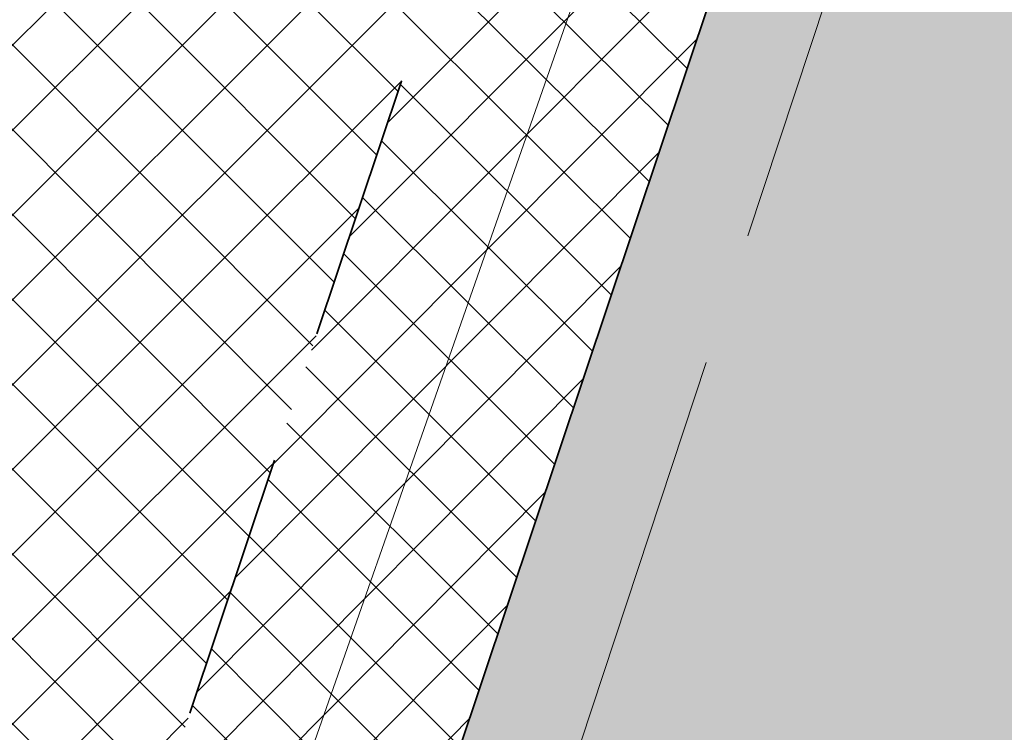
# Model space of a CAD drawing. Header units: metres. Extents: x 6599594 to 6600699, y 5687867 to 5691114.
# Tile 213 of 256: x 6599966.48 to 6599970.18, y 5688919.58 to 5688922.26. Entities that reach past the tile are written whole.
import ezdxf

# ---------------------------------------------------------------- set-up
doc = ezdxf.new("R2010")
doc.units = ezdxf.units.M
doc.header["$MEASUREMENT"] = 0
for name, pattern in [('1', [0]), ('BUG', [1.5, 1, -0.5]), ('L_0_06', [2, 1.5, -0.5])]:
    doc.linetypes.add(name, pattern=pattern)
for name, color, linetype, lineweight in [('_kolor chodnik', 50, '1', 5), ('_kolor jezdnia', 4, '1', 0), ('_kolor pobocze', 211, '1', 5), ('_kolor zjazdy kostka', 7, '1', 5), ('_kolor ścieżka @ 1', 10, '1', 0), ('_kraweznik', 7, 'CONTINUOUS', 35), ('_kraweznik niski', 150, 'CONTINUOUS', 35), ('_obrzeze', 10, 'BUG', 35), ('OT_Komunikacja', 7, 'CONTINUOUS', 0)]:
    doc.layers.add(name, color=color, linetype=linetype, lineweight=lineweight)
pattern_1 = [(45, (0, 0), (-0.1414213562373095, 0.1414213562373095), []), (135, (0, 0), (-0.1414213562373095, -0.1414213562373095), [])]

msp = doc.modelspace()

# ---------------------------------------------------------------- hatches: boundary and pattern name
at = {"layer": '_kolor chodnik'}
h = msp.add_hatch(dxfattribs=at)
h.set_pattern_fill('ANSI37', color=256, scale=1.6)
h.set_pattern_definition(pattern_1)
h.paths.add_polyline_path([(6599849.938171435, 5688542.085872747), (6599852.232147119, 5688548.938742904), (6599853.573135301, 5688548.489851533), (6599853.827082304, 5688549.248475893), (6599851.793849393, 5688549.929093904), (6599849.895278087, 5688548.982823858), (6599847.823506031, 5688542.793750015)])
edge = h.paths.add_edge_path()
edge.add_line((6600018.106075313, 5689087.454911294), (6600022.42781917, 5689091.229234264))
edge.add_line((6600022.42781917, 5689091.229234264), (6600020.233254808, 5689093.742094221))
edge.add_line((6600020.233254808, 5689093.742094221), (6600017.159471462, 5689091.057656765))
edge.add_arc((6600023.275194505, 5689085.385140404), 8.34143334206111, 137.1531558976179, 148.8016577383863)
edge.add_line((6600016.140105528, 5689089.706021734), (6600018.106075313, 5689087.454911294))
h.paths.add_polyline_path([(6600038.501784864, 5689187.59229436), (6600037.906968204, 5689187.700586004), (6600037.638296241, 5689186.224843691), (6600038.240083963, 5689186.115282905)])
h.paths.add_polyline_path([(6600069.098302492, 5689360.276020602), (6600068.321239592, 5689360.413462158), (6600068.064048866, 5689358.936495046), (6600068.836639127, 5689358.799546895)])
h.paths.add_polyline_path([(6600082.393785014, 5689362.950258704), (6600082.941124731, 5689366.103121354), (6600081.481377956, 5689366.361351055), (6600080.923159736, 5689363.210828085)])
h.paths.add_polyline_path([(6600074.022236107, 5689388.065861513), (6600072.983907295, 5689388.249860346), (6600072.723374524, 5689386.772538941), (6600073.760538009, 5689386.588865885)])
h.paths.add_polyline_path([(6600105.602402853, 5689486.45426531), (6600106.738797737, 5689489.760539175), (6600105.28818975, 5689490.281952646), (6600104.132785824, 5689486.965912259)])
h.paths.add_polyline_path([(6600132.519778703, 5689678.737346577), (6600131.636986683, 5689678.922259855), (6600131.330470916, 5689677.453953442), (6600132.212256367, 5689677.269208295)])
h.paths.add_polyline_path([(6600156.649397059, 5689798.7449027), (6600156.48800471, 5689797.95886096), (6600157.450195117, 5689797.757316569), (6600157.615023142, 5689798.542205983)])
h.paths.add_polyline_path([(6600189.055358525, 5689948.643107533), (6600187.902868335, 5689948.884512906), (6600187.600024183, 5689947.417400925), (6600188.748131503, 5689947.176379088)])
edge = h.paths.add_edge_path()
edge.add_line((6600204.459383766, 5690032.969035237), (6600204.153258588, 5690031.227801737))
edge.add_arc((6600202.328347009, 5690027.299936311), 4.331100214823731, 41.853001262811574, 65.08011546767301, ccw=False)
edge.add_arc((6600032.903931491, 5690051.979071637), 174.020003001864, 352.8070218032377, 353.495463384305)
edge.add_arc((6600202.372679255, 5690027.343587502), 5.999999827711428, 55.12102442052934, 69.64815978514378)
edge = h.paths.add_edge_path()
edge.add_line((6600205.046027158, 5690040.265402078), (6600204.972740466, 5690038.483452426))
edge.add_arc((6600203.986269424, 5690044.401803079), 5.999999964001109, 279.4630688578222, 294.9140560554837)
edge.add_line((6600206.513819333, 5690038.960158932), (6600206.607027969, 5690041.030672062))
edge.add_arc((6600203.986269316, 5690044.401803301), 4.270000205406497, 284.3702444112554, 307.86193139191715, ccw=False)
edge = h.paths.add_edge_path()
edge.add_arc((6600203.547470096, 5690044.558759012), 6.446878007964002, 324.43500910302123, 356.20133685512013, ccw=False)
edge.add_arc((6600203.986269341, 5690044.401803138), 6.000000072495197, 323.2169970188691, 357.4193489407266)
h.paths.add_polyline_path([(6600208.910055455, 5690121.713696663), (6600208.146285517, 5690121.748120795), (6600207.125602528, 5690121.794124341), (6600209.971605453, 5690121.665851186)])
edge = h.paths.add_edge_path()
edge.add_line((6600238.769818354, 5690481.648294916), (6600240.338176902, 5690490.87374652))
edge.add_line((6600240.338176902, 5690490.87374652), (6600241.251295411, 5690510.829461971))
edge.add_line((6600241.251295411, 5690510.829461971), (6600239.524022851, 5690510.928942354))
edge.add_line((6600239.524022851, 5690510.928942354), (6600238.633343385, 5690491.167757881))
edge.add_line((6600238.633343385, 5690491.167757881), (6600234.579716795, 5690467.661262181))
edge.add_line((6600234.579716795, 5690467.661262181), (6600234.449796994, 5690464.966873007))
edge.add_arc((6600242.443669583, 5690464.607462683), 8.001948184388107, 177.4256737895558, 268.2543056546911)
edge.add_line((6600242.199903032, 5690456.609228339), (6600242.216657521, 5690457.359274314))
edge.add_line((6600242.216657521, 5690457.359274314), (6600242.305257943, 5690458.836738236))
edge.add_arc((6600242.444504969, 5690464.607952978), 5.772894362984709, 177.0298084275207, 268.6178439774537, ccw=False)
edge.add_line((6600236.679365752, 5690464.907083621), (6600236.951876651, 5690470.95443634))
edge.add_line((6600236.951876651, 5690470.95443634), (6600238.15078669, 5690478.210832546))
edge.add_line((6600238.15078669, 5690478.210832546), (6600238.769818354, 5690481.648294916))
h.paths.add_polyline_path([(6600238.769818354, 5690481.648294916), (6600238.15078669, 5690478.210832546), (6600239.670056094, 5690477.930590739), (6600240.266710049, 5690481.376366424)])
edge = h.paths.add_edge_path()
edge.add_line((6600223.366500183, 5690460.339976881), (6600223.278629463, 5690457.997544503))
edge.add_arc((6600220.967166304, 5690465.656339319), 7.999999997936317, 286.7940807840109, 300.2738222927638)
edge.add_line((6600225.000231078, 5690458.747331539), (6600225.240084, 5690461.623695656))
edge.add_arc((6600221.105749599, 5690465.648640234), 5.76999998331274, 293.06724424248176, 315.7681070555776, ccw=False)
edge = h.paths.add_edge_path()
edge.add_arc((6600220.025145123, 5690444.676291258), 5.770000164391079, 37.996647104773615, 59.94382588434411, ccw=False)
edge.add_line((6600224.572175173, 5690448.22839199), (6600224.817793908, 5690451.081798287))
edge.add_arc((6600220.025145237, 5690444.676291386), 7.999999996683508, 53.19588653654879, 68.15166733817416)
edge.add_line((6600223.00235276, 5690452.101669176), (6600222.91504296, 5690449.670427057))
edge = h.paths.add_edge_path()
edge.add_arc((6600221.105749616, 5690465.648640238), 7.999999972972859, 328.0222308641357, 357.0132597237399)
edge.add_line((6600229.094882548, 5690465.23180147), (6600229.218816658, 5690467.593604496))
edge.add_line((6600229.218816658, 5690467.593604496), (6600228.218919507, 5690467.645774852))
edge.add_line((6600228.218919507, 5690467.645774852), (6600227.891778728, 5690461.411918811))
h.paths.add_polyline_path([(6600200.980142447, 5690012.236744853), (6600202.317278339, 5690011.956662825), (6600202.522293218, 5690012.935421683), (6600201.182321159, 5690013.216097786)])
h.paths.add_polyline_path([(6600196.457878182, 5689983.98337835), (6600195.202332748, 5689984.246370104), (6600194.899091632, 5689982.777335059), (6600196.150355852, 5689982.515240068)])
edge = h.paths.add_edge_path()
edge.add_line((6600112.305909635, 5689517.991018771), (6600112.691041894, 5689519.807934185))
edge.add_line((6600112.691041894, 5689519.807934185), (6600113.245521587, 5689522.423769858))
edge.add_line((6600113.245521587, 5689522.423769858), (6600111.553124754, 5689522.782507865))
edge.add_line((6600111.553124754, 5689522.782507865), (6600107.405864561, 5689503.21722655))
edge.add_line((6600107.405864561, 5689503.21722655), (6600099.494506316, 5689480.361667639))
edge.add_line((6600099.494506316, 5689480.361667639), (6600099.182814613, 5689478.891218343))
edge.add_arc((6600107.008997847, 5689477.232359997), 8.000059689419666, 168.0325629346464, 257.7529108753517)
edge.add_line((6600105.311960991, 5689469.414366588), (6600105.784990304, 5689471.593619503))
edge.add_arc((6600107.008927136, 5689477.232314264), 5.769999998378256, 168.0321375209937, 257.7533362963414, ccw=False)
edge.add_line((6600101.364343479, 5689478.42879883), (6600101.647245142, 5689479.76342708))
edge.add_line((6600101.647245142, 5689479.76342708), (6600104.132785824, 5689486.965912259))
edge.add_line((6600104.132785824, 5689486.965912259), (6600105.28818975, 5689490.281952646))
edge.add_line((6600105.28818975, 5689490.281952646), (6600108.240043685, 5689498.809726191))
edge.add_line((6600108.240043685, 5689498.809726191), (6600112.305909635, 5689517.991018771))
h.paths.add_polyline_path([(6600136.009573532, 5689645.499114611), (6600138.333647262, 5689645.012304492), (6600138.661671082, 5689646.578318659), (6600134.869459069, 5689647.372651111)])
at = {"layer": '_kolor jezdnia'}
h = msp.add_hatch(dxfattribs=at)
h.set_pattern_fill('ANSI37', color=4, scale=3.5)
h.set_pattern_definition([(45, (0, 0), (-0.3093592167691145, 0.3093592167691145), []), (135, (0, 0), (-0.3093592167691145, -0.3093592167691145), [])])
edge = h.paths.add_edge_path()
edge.add_line((6599833.066047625, 5688539.933393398), (6599850.649511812, 5688527.983462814))
edge.add_arc((6599857.337592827, 5688536.653968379), 10.95025544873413, 169.5012687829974, 232.3548431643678, ccw=False)
edge.add_arc((6599858.085851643, 5688536.618142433), 11.69295282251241, 162.2507788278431, 169.9967502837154, ccw=False)
edge.add_line((6599846.949484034, 5688540.182754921), (6599847.823506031, 5688542.793750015))
edge.add_line((6599847.823506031, 5688542.793750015), (6599849.895278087, 5688548.982823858))
edge.add_line((6599849.895278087, 5688548.982823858), (6599852.434748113, 5688556.56906746))
edge.add_line((6599852.434748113, 5688556.56906746), (6599928.48625871, 5688783.760284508))
edge.add_line((6599928.48625871, 5688783.760284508), (6599931.025728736, 5688791.34652811))
edge.add_line((6599931.025728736, 5688791.34652811), (6599996.657773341, 5688987.411326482))
edge.add_line((6599996.657773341, 5688987.411326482), (6599999.197243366, 5688994.997570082))
edge.add_line((6599999.197243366, 5688994.997570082), (6600021.930100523, 5689062.908193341))
edge.add_line((6600021.930100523, 5689062.908193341), (6600017.620224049, 5689067.371531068))
edge.add_line((6600017.620224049, 5689067.371531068), (6600016.714558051, 5689064.654078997))
edge.add_line((6600016.714558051, 5689064.654078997), (6600012.423620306, 5689051.835617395))
edge.add_line((6600012.423620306, 5689051.835617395), (6600009.884150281, 5689044.249373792))
edge.add_line((6600009.884150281, 5689044.249373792), (6599977.53516164, 5688947.612159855))
edge.add_line((6599977.53516164, 5688947.612159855), (6599974.995691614, 5688940.025916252))
edge.add_line((6599974.995691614, 5688940.025916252), (6599942.096912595, 5688841.746295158))
edge.add_line((6599942.096912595, 5688841.746295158), (6599939.557442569, 5688834.160051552))
edge.add_line((6599939.557442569, 5688834.160051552), (6599882.679288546, 5688664.246042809))
edge.add_line((6599882.679288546, 5688664.246042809), (6599880.139818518, 5688656.659799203))
edge.add_line((6599880.139818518, 5688656.659799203), (6599852.46454386, 5688573.984527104))
edge.add_line((6599852.46454386, 5688573.984527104), (6599842.470137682, 5688544.127903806))
edge.add_arc((6599835.706422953, 5688546.652910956), 7.219660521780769, 248.5480913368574, 339.52856074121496, ccw=False)
h.paths.add_polyline_path([(6600044.653202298, 5689172.271628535), (6600046.276244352, 5689181.431901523), (6600047.759199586, 5689189.801539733), (6600051.0603021, 5689208.432603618), (6600052.368792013, 5689215.817578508), (6600054.808584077, 5689229.587499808), (6600056.11707399, 5689236.972474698), (6600057.346666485, 5689243.912161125), (6600058.655146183, 5689251.297078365), (6600058.831439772, 5689252.292060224), (6600060.098987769, 5689259.445963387), (6600060.139929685, 5689259.677035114), (6600061.407468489, 5689266.830886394), (6600072.329030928, 5689328.470998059), (6600073.637511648, 5689335.855921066), (6600077.337304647, 5689356.73715072), (6600078.820259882, 5689365.106788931), (6600081.142794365, 5689378.214921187), (6600082.538516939, 5689386.092227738), (6600095.187867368, 5689457.483787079), (6600091.082877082, 5689465.8405575), (6600089.043088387, 5689454.328211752), (6600087.870641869, 5689447.711051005), (6600087.560133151, 5689445.958573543), (6600086.562151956, 5689440.326076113), (6600082.433200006, 5689417.022719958), (6600080.95024477, 5689408.65308175), (6600077.202698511, 5689387.502337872), (6600075.719743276, 5689379.132699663), (6600073.469199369, 5689366.430874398), (6600071.986244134, 5689358.061236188), (6600069.98686466, 5689346.776955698), (6600068.591142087, 5689338.899649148), (6600065.559290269, 5689321.78820693), (6600064.163567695, 5689313.910900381), (6600059.719426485, 5689288.828650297), (6600058.323703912, 5689280.951343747), (6600057.563846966, 5689276.662793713), (6600056.168124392, 5689268.785487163), (6600054.804920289, 5689261.091711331), (6600053.409197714, 5689253.21440478), (6600053.264817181, 5689252.399536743), (6600051.869094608, 5689244.522230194), (6600051.183555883, 5689240.653124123), (6600049.787833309, 5689232.775817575), (6600046.593849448, 5689214.749319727), (6600045.198126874, 5689206.872013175), (6600044.41754409, 5689202.466488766), (6600042.934588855, 5689194.096850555), (6600036.429952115, 5689157.38538759), (6600034.946996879, 5689149.01574938), (6600030.579776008, 5689124.367629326), (6600027.529365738, 5689107.151445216), (6600024.895072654, 5689094.014582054), (6600030.583685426, 5689094.264316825), (6600032.945013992, 5689106.191885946), (6600043.170247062, 5689163.901990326)])
edge = h.paths.add_edge_path()
edge.add_line((6600111.106812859, 5689535.144351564), (6600111.256844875, 5689535.85214863))
edge.add_line((6600111.256844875, 5689535.85214863), (6600112.915748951, 5689543.678261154))
edge.add_line((6600112.915748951, 5689543.678261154), (6600117.304772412, 5689564.384094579))
edge.add_line((6600117.304772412, 5689564.384094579), (6600119.067357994, 5689572.699339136))
edge.add_line((6600119.067357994, 5689572.699339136), (6600120.087667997, 5689577.512794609))
edge.add_line((6600120.087667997, 5689577.512794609), (6600121.642890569, 5689584.849775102))
edge.add_line((6600121.642890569, 5689584.849775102), (6600128.436769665, 5689616.900852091))
edge.add_line((6600128.436769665, 5689616.900852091), (6600129.991992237, 5689624.237832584))
edge.add_line((6600129.991992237, 5689624.237832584), (6600132.660554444, 5689636.827148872))
edge.add_line((6600132.660554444, 5689636.827148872), (6600133.208838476, 5689639.444704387))
edge.add_line((6600133.208838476, 5689639.444704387), (6600134.848957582, 5689647.274775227))
edge.add_line((6600134.848957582, 5689647.274775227), (6600138.97649476, 5689666.979995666))
edge.add_line((6600138.97649476, 5689666.979995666), (6600140.51410642, 5689674.320687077))
edge.add_line((6600140.51410642, 5689674.320687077), (6600145.209128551, 5689696.735129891))
edge.add_line((6600145.209128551, 5689696.735129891), (6600146.746740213, 5689704.075821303))
edge.add_line((6600146.746740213, 5689704.075821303), (6600151.462308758, 5689726.588354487))
edge.add_line((6600151.462308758, 5689726.588354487), (6600152.999920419, 5689733.929045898))
edge.add_line((6600152.999920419, 5689733.929045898), (6600155.244070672, 5689744.642813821))
edge.add_line((6600155.244070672, 5689744.642813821), (6600156.781682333, 5689751.983505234))
edge.add_line((6600156.781682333, 5689751.983505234), (6600161.635515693, 5689775.156126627))
edge.add_line((6600161.635515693, 5689775.156126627), (6600163.378142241, 5689783.475576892))
edge.add_line((6600163.378142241, 5689783.475576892), (6600163.850769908, 5689785.731942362))
edge.add_line((6600163.850769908, 5689785.731942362), (6600167.028500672, 5689800.902704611))
edge.add_line((6600167.028500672, 5689800.902704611), (6600179.49088801, 5689860.399222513))
edge.add_line((6600179.49088801, 5689860.399222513), (6600181.233514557, 5689868.718672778))
edge.add_line((6600181.233514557, 5689868.718672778), (6600181.84713393, 5689871.648144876))
edge.add_line((6600181.84713393, 5689871.648144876), (6600183.384745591, 5689878.988836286))
edge.add_line((6600183.384745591, 5689878.988836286), (6600184.935818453, 5689886.393792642))
edge.add_line((6600184.935818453, 5689886.393792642), (6600186.575937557, 5689894.223863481))
edge.add_line((6600186.575937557, 5689894.223863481), (6600194.05133812, 5689929.912074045))
edge.add_line((6600194.05133812, 5689929.912074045), (6600195.691457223, 5689937.742144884))
edge.add_line((6600195.691457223, 5689937.742144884), (6600202.915799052, 5689972.231779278))
edge.add_line((6600202.915799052, 5689972.231779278), (6600204.555918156, 5689980.061850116))
edge.add_line((6600204.555918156, 5689980.061850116), (6600206.062781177, 5689987.255744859))
edge.add_line((6600206.062781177, 5689987.255744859), (6600207.702900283, 5689995.085815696))
edge.add_line((6600207.702900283, 5689995.085815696), (6600210.232559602, 5690007.162628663))
edge.add_line((6600210.232559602, 5690007.162628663), (6600211.694938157, 5690014.144150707))
edge.add_arc((6600028.177652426, 5690052.584442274), 187.5000004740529, 348.1696294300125, 357.4195276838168)
edge.add_line((6600215.487522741, 5690044.142720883), (6600208.310270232, 5690026.480446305))
edge.add_arc((6600032.903933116, 5690051.97907145), 177.2500013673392, 348.1696294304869, 351.7289130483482, ccw=False)
edge.add_line((6600206.38894146, 5690015.640182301), (6600205.966941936, 5690013.625519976))
edge.add_line((6600205.966941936, 5690013.625519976), (6600204.326822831, 5690005.795449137))
edge.add_line((6600204.326822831, 5690005.795449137), (6600197.076961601, 5689971.183982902))
edge.add_line((6600197.076961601, 5689971.183982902), (6600195.334335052, 5689962.864532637))
edge.add_line((6600195.334335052, 5689962.864532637), (6600193.44722506, 5689953.855305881))
edge.add_line((6600193.44722506, 5689953.855305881), (6600191.909227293, 5689946.512771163))
edge.add_line((6600191.909227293, 5689946.512771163), (6600185.496844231, 5689915.899498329))
edge.add_line((6600185.496844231, 5689915.899498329), (6600183.856521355, 5689908.068454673))
edge.add_line((6600183.856521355, 5689908.068454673), (6600182.066605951, 5689899.523243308))
edge.add_line((6600182.066605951, 5689899.523243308), (6600180.32407057, 5689891.204228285))
edge.add_line((6600180.32407057, 5689891.204228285), (6600174.320344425, 5689862.541919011))
edge.add_line((6600174.320344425, 5689862.541919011), (6600172.577809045, 5689854.222903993))
edge.add_line((6600172.577809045, 5689854.222903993), (6600163.663810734, 5689811.666703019))
edge.add_line((6600163.663810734, 5689811.666703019), (6600162.023782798, 5689803.837067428))
edge.add_line((6600162.023782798, 5689803.837067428), (6600160.924220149, 5689798.587659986))
edge.add_line((6600160.924220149, 5689798.587659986), (6600159.279208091, 5689790.734229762))
edge.add_line((6600159.279208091, 5689790.734229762), (6600157.107250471, 5689780.365115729))
edge.add_line((6600157.107250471, 5689780.365115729), (6600155.462238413, 5689772.511685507))
edge.add_line((6600155.462238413, 5689772.511685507), (6600153.380318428, 5689762.572418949))
edge.add_line((6600153.380318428, 5689762.572418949), (6600151.735124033, 5689754.718118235))
edge.add_line((6600151.735124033, 5689754.718118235), (6600148.586504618, 5689739.686336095))
edge.add_line((6600148.586504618, 5689739.686336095), (6600146.885007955, 5689731.563243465))
edge.add_line((6600146.885007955, 5689731.563243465), (6600141.75088822, 5689707.052510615))
edge.add_line((6600141.75088822, 5689707.052510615), (6600140.110896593, 5689699.223048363))
edge.add_line((6600140.110896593, 5689699.223048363), (6600133.483561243, 5689667.583574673))
edge.add_line((6600133.483561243, 5689667.583574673), (6600131.860394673, 5689659.834436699))
edge.add_line((6600131.860394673, 5689659.834436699), (6600131.740984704, 5689659.26436315))
edge.add_line((6600131.740984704, 5689659.26436315), (6600130.117814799, 5689651.515209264))
edge.add_line((6600130.117814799, 5689651.515209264), (6600127.27873359, 5689637.961189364))
edge.add_line((6600127.27873359, 5689637.961189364), (6600126.924568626, 5689636.290366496))
edge.add_line((6600126.924568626, 5689636.290366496), (6600125.166244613, 5689627.995226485))
edge.add_line((6600125.166244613, 5689627.995226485), (6600118.009503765, 5689594.232298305))
edge.add_line((6600118.009503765, 5689594.232298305), (6600116.25117975, 5689585.937158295))
edge.add_line((6600116.25117975, 5689585.937158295), (6600113.665314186, 5689573.737975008))
edge.add_line((6600113.665314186, 5689573.737975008), (6600111.898534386, 5689565.402943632))
edge.add_line((6600111.898534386, 5689565.402943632), (6600104.889982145, 5689532.339115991))
edge.add_line((6600104.889982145, 5689532.339115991), (6600103.22663594, 5689524.492047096))
edge.add_line((6600103.22663594, 5689524.492047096), (6600096.623876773, 5689493.342605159))
edge.add_line((6600096.623876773, 5689493.342605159), (6600094.968986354, 5689485.535427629))
edge.add_line((6600094.968986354, 5689485.535427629), (6600094.300101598, 5689482.379870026))
edge.add_line((6600094.300101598, 5689482.379870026), (6600099.182814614, 5689478.891218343))
edge.add_line((6600099.182814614, 5689478.891218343), (6600099.494506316, 5689480.361667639))
edge.add_line((6600099.494506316, 5689480.361667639), (6600111.106812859, 5689535.144351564))
edge = h.paths.add_edge_path()
edge.add_arc((6600239.213891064, 5690851.400367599), 10.00000000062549, -2.8342403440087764, 76.13703556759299, ccw=False)
edge.add_line((6600249.201658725, 5690850.905901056), (6600249.082723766, 5690848.503524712))
edge.add_line((6600249.082723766, 5690848.503524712), (6600247.016487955, 5690806.767468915))
edge.add_line((6600247.016487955, 5690806.767468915), (6600246.092398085, 5690789.152178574))
edge.add_line((6600246.092398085, 5690789.152178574), (6600233.768116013, 5690572.015170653))
edge.add_line((6600233.768116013, 5690572.015170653), (6600228.959056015, 5690465.296202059))
edge.add_line((6600228.959056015, 5690465.296202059), (6600234.588724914, 5690465.017134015))
edge.add_line((6600234.588724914, 5690465.017134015), (6600239.262540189, 5690571.767576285))
edge.add_line((6600239.262540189, 5690571.767576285), (6600252.50503885, 5690806.400146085))
edge.add_line((6600252.50503885, 5690806.400146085), (6600254.569211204, 5690848.094521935))
edge.add_arc((6600262.559425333, 5690847.6989487), 7.999999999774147, 76.13703557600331, 177.1657596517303, ccw=False)
edge.add_line((6600264.476229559, 5690855.465921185), (6600241.609896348, 5690861.109083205))
edge = h.paths.add_edge_path()
edge.add_line((6600250.031475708, 5690451.625307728), (6600250.231741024, 5690455.772579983))
edge.add_line((6600250.231741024, 5690455.772579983), (6600246.257763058, 5690456.417303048))
edge.add_line((6600246.257763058, 5690456.417303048), (6600242.171761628, 5690456.61060902))
edge.add_arc((6600242.563100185, 5690464.586983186), 7.985968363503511, 176.9123644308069, 267.1911945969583, ccw=False)
edge.add_line((6600234.588724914, 5690465.017134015), (6600228.959056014, 5690465.296202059))
edge.add_arc((6600220.965133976, 5690465.657286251), 8.002072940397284, 267.8289300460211, 357.413716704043, ccw=False)
edge.add_line((6600220.661989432, 5690457.660957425), (6600212.406915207, 5690458.119572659))
edge.add_line((6600212.406915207, 5690458.119572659), (6600208.431872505, 5690457.817501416))
edge.add_line((6600208.431872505, 5690457.817501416), (6600208.233912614, 5690454.548331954))
edge.add_line((6600208.233912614, 5690454.548331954), (6600212.129565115, 5690453.127270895))
edge.add_line((6600212.129565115, 5690453.127270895), (6600218.640548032, 5690452.76554962))
edge.add_line((6600218.640548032, 5690452.76554962), (6600216.486747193, 5690452.885205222))
edge.add_line((6600216.486747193, 5690452.885205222), (6600220.468905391, 5690452.663974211))
edge.add_arc((6600220.025145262, 5690444.676291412), 7.99999997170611, -0.3386579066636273, 86.8201700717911, ccw=False)
edge.add_line((6600228.025005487, 5690444.629006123), (6600227.803602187, 5690439.649256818))
edge.add_line((6600227.803602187, 5690439.649256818), (6600226.885525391, 5690435.936828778))
edge.add_line((6600226.885525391, 5690435.936828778), (6600225.534849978, 5690405.967249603))
edge.add_line((6600225.534849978, 5690405.967249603), (6600226.115199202, 5690402.187514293))
edge.add_line((6600226.115199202, 5690402.187514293), (6600213.445139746, 5690121.008786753))
edge.add_line((6600213.445139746, 5690121.008786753), (6600213.352800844, 5690118.960058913))
edge.add_line((6600213.352800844, 5690118.960058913), (6600209.980184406, 5690044.131649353))
edge.add_arc((6600203.98626942, 5690044.401803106), 5.999999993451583, 257.4162346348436, 357.41934921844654, ccw=False)
edge.add_line((6600202.679069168, 5690038.545931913), (6600201.589735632, 5690033.666039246))
edge.add_line((6600201.589735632, 5690033.666039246), (6600203.67987942, 5690033.199458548))
edge.add_arc((6600202.372679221, 5690027.343587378), 5.999999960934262, -8.27108729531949, 77.41623506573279, ccw=False)
edge.add_line((6600208.310270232, 5690026.480446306), (6600215.487522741, 5690044.142720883))
edge.add_line((6600215.487522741, 5690044.142720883), (6600216.199687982, 5690059.9446614))
edge.add_line((6600216.199687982, 5690059.9446614), (6600216.537356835, 5690067.437056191))
edge.add_line((6600216.537356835, 5690067.437056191), (6600223.893528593, 5690230.66011469))
edge.add_line((6600223.893528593, 5690230.66011469), (6600224.231197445, 5690238.152509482))
edge.add_line((6600224.231197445, 5690238.152509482), (6600233.507835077, 5690443.987992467))
edge.add_arc((6600241.499722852, 5690443.627812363), 7.999999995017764, 87.29208981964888, 177.4195277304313, ccw=False)
edge.add_line((6600241.877677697, 5690451.618879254), (6600246.021541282, 5690451.422886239))
edge.add_line((6600246.021541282, 5690451.422886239), (6600246.427694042, 5690451.44338883))
edge.add_line((6600246.427694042, 5690451.44338883), (6600246.79397003, 5690451.461878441))
edge.add_line((6600246.79397003, 5690451.461878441), (6600250.031475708, 5690451.625307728))
edge = h.paths.add_edge_path()
edge.add_line((6600007.33756506, 5689086.20374581), (6600006.980466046, 5689080.740822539))
edge.add_line((6600006.980466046, 5689080.740822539), (6600007.229745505, 5689080.720859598))
edge.add_line((6600007.229745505, 5689080.720859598), (6600008.093335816, 5689080.601653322))
edge.add_line((6600008.093335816, 5689080.601653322), (6600008.702681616, 5689080.53831051))
edge.add_arc((6600008.140193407, 5689070.554142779), 9.999999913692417, -18.557800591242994, 86.77547804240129, ccw=False)
edge.add_line((6600017.620224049, 5689067.371531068), (6600021.930100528, 5689062.908193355))
edge.add_arc((6599734.83819726, 5689159.011261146), 302.7499967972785, 341.4922000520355, 343.8640860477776)
edge.add_arc((6600034.895369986, 5689072.315877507), 9.581213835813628, 98.63328270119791, 164.5273290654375, ccw=False)
edge.add_line((6600033.457137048, 5689081.788529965), (6600033.832640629, 5689081.798737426))
edge.add_line((6600033.832640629, 5689081.798737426), (6600034.422462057, 5689082.05700874))
edge.add_line((6600034.422462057, 5689082.05700874), (6600036.833623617, 5689082.139040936))
edge.add_line((6600036.833623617, 5689082.139040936), (6600036.730225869, 5689087.148851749))
edge.add_line((6600036.730225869, 5689087.148851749), (6600036.579860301, 5689087.134303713))
edge.add_arc((6600036.479565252, 5689093.136286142), 6.002820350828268, 169.1687651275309, 270.9573417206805, ccw=False)
edge.add_line((6600030.583685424, 5689094.264316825), (6600024.895072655, 5689094.014582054))
edge.add_arc((6600015.200558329, 5689096.162123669), 9.929528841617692, 271.0943432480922, 347.5094668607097, ccw=False)
edge.add_arc((6600014.909438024, 5689089.646776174), 3.446070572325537, 264.4236009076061, 278.0194998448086, ccw=False)
edge.add_line((6600014.574573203, 5689086.217014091), (6600014.299554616, 5689086.232508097))
edge.add_line((6600014.299554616, 5689086.232508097), (6600010.474232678, 5689086.448019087))
edge.add_line((6600010.474232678, 5689086.448019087), (6600007.33756506, 5689086.20374581))
edge = h.paths.add_edge_path()
edge.add_line((6600105.490725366, 5689463.953528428), (6600106.927559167, 5689464.047234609))
edge.add_line((6600106.927559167, 5689464.047234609), (6600107.835, 5689468.66))
edge.add_line((6600107.835, 5689468.66), (6600105.311960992, 5689469.414366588))
edge.add_arc((6600107.008997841, 5689477.232359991), 8.000059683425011, 168.0325628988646, 257.75291091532, ccw=False)
edge.add_line((6600099.182814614, 5689478.891218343), (6600094.300101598, 5689482.379870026))
edge.add_arc((6600586.245114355, 5689378.104238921), 502.8750369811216, 168.032376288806, 169.9522165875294)
edge.add_line((6600091.082877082, 5689465.8405575), (6600095.187867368, 5689457.483787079))
edge.add_arc((6600103.065173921, 5689456.088064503), 8.000000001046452, 77.7533362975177, 169.9524553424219, ccw=False)
edge.add_line((6600104.762140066, 5689463.906012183), (6600105.490725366, 5689463.953528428))
at = {"layer": '_kolor pobocze'}
h = msp.add_hatch(dxfattribs=at)
h.set_pattern_fill('ANSI37', color=256, scale=1.6)
h.set_pattern_definition(pattern_1)
edge = h.paths.add_edge_path()
edge.add_line((6600035.926965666, 5689101.569442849), (6600036.046865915, 5689102.311543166))
edge.add_arc((6600058.171848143, 5689233.778275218), 133.3154772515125, 259.4578941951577, 260.4470163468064, ccw=False)
edge.add_line((6600033.780707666, 5689102.713067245), (6600032.142559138, 5689101.847662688))
edge.add_arc((6599734.838175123, 5689159.011266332), 302.7500195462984, 347.6801154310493, 349.11639019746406, ccw=False)
edge.add_arc((6600036.478170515, 5689093.133441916), 6.000000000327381, 167.68011541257, 271.5571101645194)
edge.add_line((6600036.64121064, 5689087.1356575), (6600036.730491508, 5689087.137804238))
edge.add_line((6600036.730491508, 5689087.137804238), (6600036.712463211, 5689087.887583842))
edge.add_line((6600036.712463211, 5689087.887583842), (6600036.559840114, 5689087.884077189))
edge.add_arc((6600036.482532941, 5689093.14290691), 5.259397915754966, 170.6455005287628, 270.8422131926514, ccw=False)
edge.add_arc((6600545.796425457, 5688991.216220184), 524.6691769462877, 167.9170060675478, 168.7028219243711, ccw=False)
edge.add_line((6600032.751078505, 5689101.044345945), (6600034.011432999, 5689101.917298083))
edge.add_line((6600034.011432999, 5689101.917298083), (6600035.926965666, 5689101.569442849))
edge = h.paths.add_edge_path()
edge.add_line((6600002.828843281, 5688994.032881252), (6600003.066918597, 5688994.74409159))
edge.add_line((6600003.066918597, 5688994.74409159), (6600001.227880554, 5688995.359703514))
edge.add_line((6600001.227880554, 5688995.359703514), (6600000.55876659, 5688996.702196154))
edge.add_line((6600000.55876659, 5688996.702196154), (6600022.641310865, 5689062.67011804))
edge.add_arc((6599734.838193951, 5689159.011262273), 303.5000002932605, 341.4922000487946, 343.8640860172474)
edge.add_arc((6600035.267451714, 5689072.092773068), 9.250000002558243, 91.55711016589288, 163.8640860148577, ccw=False)
edge.add_line((6600035.016098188, 5689081.339357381), (6600036.868703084, 5689081.389717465))
edge.add_line((6600036.868703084, 5689081.389717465), (6600036.850674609, 5689082.139504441))
edge.add_line((6600036.850674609, 5689082.139504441), (6600034.99571817, 5689082.089080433))
edge.add_arc((6600035.267451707, 5689072.092773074), 9.999999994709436, 91.55711014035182, 163.8640860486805)
edge.add_arc((6599734.838192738, 5689159.011262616), 302.7500015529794, 341.4922000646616, 343.8640860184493, ccw=False)
edge.add_line((6600021.930100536, 5689062.908193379), (6599999.748942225, 5688996.645678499))
edge.add_line((6599999.748942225, 5688996.645678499), (6600000.695212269, 5688994.747107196))
edge.add_line((6600000.695212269, 5688994.747107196), (6600002.828843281, 5688994.032881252))
h.paths.add_polyline_path([(6599971.7492186, 5688907.297112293), (6599971.084233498, 5688908.631320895), (6599997.822068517, 5688988.526766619), (6599999.164561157, 5688989.195880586), (6600001.003599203, 5688988.580268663), (6600001.241674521, 5688989.291479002), (6599999.108043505, 5688990.005704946), (6599997.209472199, 5688989.059434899), (6599970.270280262, 5688908.583087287), (6599971.216550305, 5688906.684515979), (6599973.350181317, 5688905.970290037), (6599973.588256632, 5688906.681500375)])
h.paths.add_polyline_path([(6599932.504667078, 5688790.060553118), (6599931.835553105, 5688791.403045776), (6599968.343406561, 5688900.4641754), (6599969.685899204, 5688901.133289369), (6599971.524937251, 5688900.517677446), (6599971.763012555, 5688901.228887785), (6599969.629381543, 5688901.94311373), (6599967.730810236, 5688900.996843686), (6599931.025728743, 5688791.34652811), (6599931.971998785, 5688789.447956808), (6599934.105629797, 5688788.73373086), (6599934.343705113, 5688789.4449412)])
at = {"layer": '_kolor zjazdy kostka'}
h = msp.add_hatch(dxfattribs=at)
h.set_pattern_fill('ANSI37', color=256, scale=1.6)
h.set_pattern_definition(pattern_1)
h.paths.add_polyline_path([(6600244.137440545, 5690813.934732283), (6600242.369522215, 5690814.022127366), (6600242.097568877, 5690808.528921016), (6600243.865482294, 5690808.441426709)])
h.paths.add_polyline_path([(6600247.012128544, 5690806.679412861), (6600247.442736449, 5690815.377295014), (6600247.393289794, 5690814.378518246), (6600247.113277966, 5690808.722537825)])
h.paths.add_polyline_path([(6600242.297085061, 5690788.088808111), (6600240.958726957, 5690788.155683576), (6600240.648818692, 5690782.664569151), (6600241.987258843, 5690782.599147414)])
h.paths.add_polyline_path([(6600245.558275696, 5690780.919298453), (6600246.037231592, 5690789.405686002), (6600244.985820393, 5690788.453468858), (6600244.612601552, 5690781.981345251)])
h.paths.add_polyline_path([(6600241.348405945, 5690723.711515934), (6600242.272017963, 5690722.691689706), (6600242.749709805, 5690731.155680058), (6600241.698138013, 5690730.203317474), (6600241.472690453, 5690726.27550499)])
h.paths.add_polyline_path([(6600225.772794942, 5690394.589141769), (6600224.731429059, 5690393.637598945), (6600224.461246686, 5690387.644646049), (6600225.412923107, 5690386.603142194)])
h.paths.add_polyline_path([(6600223.012390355, 5690333.280720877), (6600223.372595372, 5690341.272607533), (6600222.32835346, 5690340.318436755), (6600222.058239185, 5690334.324941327)])
h.paths.add_polyline_path([(6600215.496388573, 5690166.390602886), (6600215.856593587, 5690174.382489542), (6600214.812834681, 5690173.428760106), (6600214.542018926, 5690167.435062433)])
h.paths.add_polyline_path([(6600212.446537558, 5690121.053392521), (6600213.399499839, 5690120.010473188), (6600213.788744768, 5690128.503024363), (6600212.745135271, 5690127.54943145)])
h.paths.add_polyline_path([(6600209.977420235, 5690121.665589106), (6600210.225142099, 5690127.162117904), (6600207.346107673, 5690127.291879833), (6600207.119593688, 5690121.794395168)])
h.paths.add_polyline_path([(6600207.950178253, 5690070.725854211), (6600204.880846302, 5690070.828947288), (6600204.643784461, 5690065.333808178), (6600207.702521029, 5690065.204598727)])
h.paths.add_polyline_path([(6600200.981479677, 5690012.236464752), (6600199.969248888, 5690007.339980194), (6600201.282587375, 5690007.064882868), (6600202.31726072, 5690011.956666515)])
h.paths.add_polyline_path([(6600193.613960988, 5689970.406358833), (6600192.398010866, 5689970.660657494), (6600191.286205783, 5689965.274578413), (6600192.486379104, 5689965.023185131)])
h.paths.add_polyline_path([(6600189.061271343, 5689948.671423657), (6600189.98413328, 5689953.050774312), (6600188.818902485, 5689953.32186217), (6600187.908781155, 5689948.91282903)])
h.paths.add_polyline_path([(6600180.976201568, 5689915.317449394), (6600179.952861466, 5689910.421322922), (6600181.008474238, 5689910.200199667), (6600182.033843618, 5689915.09540201)])
h.paths.add_polyline_path([(6600176.508279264, 5689893.538690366), (6600177.476023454, 5689893.335973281), (6600178.603605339, 5689898.719146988), (6600177.636002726, 5689898.922290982)])
h.paths.add_polyline_path([(6600179.28182965, 5689859.401159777), (6600180.522246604, 5689860.211927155), (6600181.057490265, 5689860.561775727), (6600183.598022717, 5689860.029600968), (6600184.726606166, 5689865.412570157), (6600182.186324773, 5689865.943033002), (6600181.604764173, 5689866.832779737), (6600181.024456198, 5689867.720610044)])
h.paths.add_polyline_path([(6600160.200810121, 5689810.862606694), (6600159.232772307, 5689811.065842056), (6600158.207991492, 5689806.171529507), (6600159.175735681, 5689805.968812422)])
h.paths.add_polyline_path([(6600156.49391753, 5689797.987177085), (6600155.463416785, 5689793.068691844), (6600156.431160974, 5689792.865974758), (6600157.461419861, 5689797.784520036)])
edge = h.paths.add_edge_path()
edge.add_arc((6600173.111981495, 5689800.679690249), 5.999999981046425, 204.673115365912, 239.5411154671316, ccw=False)
edge.add_arc((6600173.162096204, 5689800.685330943), 6.047914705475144, 168.3203586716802, 204.5234866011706, ccw=False)
edge.add_line((6600167.239404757, 5689801.9096668), (6600163.651667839, 5689784.781499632))
edge.add_arc((6600169.524220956, 5689783.551410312), 5.999999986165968, 139.2146049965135, 168.1696294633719, ccw=False)
edge.add_arc((6600169.524220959, 5689783.551410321), 5.999999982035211, 96.80962310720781, 139.2146050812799, ccw=False)
edge.add_line((6600168.812796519, 5689789.509083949), (6600170.070461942, 5689795.507731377))
h.paths.add_polyline_path([(6600163.526364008, 5689776.866746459), (6600166.051243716, 5689776.337874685), (6600167.179826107, 5689781.720838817), (6600164.653945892, 5689782.249920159), (6600163.941148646, 5689783.340449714), (6600163.493329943, 5689784.025580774), (6600161.750703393, 5689775.706130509), (6600162.438017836, 5689776.155376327)])
h.paths.add_polyline_path([(6600152.614191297, 5689774.643430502), (6600153.639138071, 5689779.536616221), (6600152.646757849, 5689779.744928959), (6600151.646447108, 5689774.846147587)])
h.paths.add_polyline_path([(6600150.121074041, 5689767.466820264), (6600148.177624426, 5689758.16795459), (6600149.115997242, 5689757.971390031), (6600151.066362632, 5689767.268392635)])
h.paths.add_polyline_path([(6600142.970741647, 5689739.332500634), (6600141.888449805, 5689734.142420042), (6600144.036614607, 5689733.695518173), (6600145.123068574, 5689738.882330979)])
h.paths.add_polyline_path([(6600136.256357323, 5689701.052153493), (6600137.154085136, 5689700.864096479), (6600138.287960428, 5689706.274871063), (6600137.386492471, 5689706.464182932)])
h.paths.add_polyline_path([(6600130.081494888, 5689667.099389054), (6600129.212847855, 5689667.281639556), (6600128.083282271, 5689661.898895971), (6600128.953953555, 5689661.716447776)])
h.paths.add_polyline_path([(6600128.397394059, 5689659.030340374), (6600127.554144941, 5689659.207226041), (6600126.49340855, 5689653.810049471), (6600127.269860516, 5689653.647397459)])
h.paths.add_polyline_path([(6600134.990411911, 5689640.633636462), (6600137.30714639, 5689640.148363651), (6600138.339560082, 5689645.040620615), (6600136.015486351, 5689645.500958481), (6600135.435178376, 5689646.388788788), (6600134.8548704, 5689647.276619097), (6600133.214751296, 5689639.446548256), (6600134.102581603, 5689640.026856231)])
h.paths.add_polyline_path([(6600122.164164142, 5689634.294831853), (6600121.024067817, 5689628.914244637), (6600122.015114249, 5689628.705875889), (6600123.155614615, 5689634.086346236)])
h.paths.add_polyline_path([(6600114.54207576, 5689593.450769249), (6600113.493359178, 5689593.398339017), (6600112.364315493, 5689588.045694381), (6600113.29076438, 5689587.54753241)])
h.paths.add_polyline_path([(6600110.194543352, 5689572.941097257), (6600109.20781945, 5689573.148880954), (6600108.067717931, 5689567.768269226), (6600109.05014319, 5689567.535215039)])
h.paths.add_polyline_path([(6600119.083213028, 5689565.540446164), (6600119.089125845, 5689565.542290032), (6600121.462438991, 5689565.065690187), (6600122.598093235, 5689570.447168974), (6600120.229622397, 5689570.949214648), (6600119.651446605, 5689571.8119627), (6600119.073270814, 5689572.727655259), (6600117.310757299, 5689564.412754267)])
h.paths.add_polyline_path([(6600101.698666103, 5689532.937884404), (6600100.730666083, 5689533.141679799), (6600099.694214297, 5689528.250234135), (6600100.669121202, 5689528.045267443)])
h.paths.add_polyline_path([(6600094.064021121, 5689496.827028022), (6600093.080194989, 5689497.033910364), (6600092.036590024, 5689492.143967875), (6600093.038865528, 5689491.933250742)])
h.paths.add_polyline_path([(6600083.709836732, 5689453.74980843), (6600082.738586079, 5689448.336231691), (6600084.647281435, 5689448.027407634), (6600085.606840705, 5689453.416583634)])
h.paths.add_polyline_path([(6600084.434394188, 5689446.82589514), (6600083.348896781, 5689447.018140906), (6600082.567374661, 5689442.58660872), (6600083.649300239, 5689442.394910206)])
h.paths.add_polyline_path([(6600078.04194071, 5689410.721110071), (6600078.996952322, 5689416.137564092), (6600078.054833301, 5689416.304853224), (6600077.111232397, 5689410.886043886)])
h.paths.add_polyline_path([(6600072.911565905, 5689386.768652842), (6600071.960466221, 5689381.312635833), (6600072.800073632, 5689381.16322159), (6600073.766450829, 5689386.590709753)])
h.paths.add_polyline_path([(6600082.887400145, 5689379.432062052), (6600085.278102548, 5689379.03494316), (6600086.160383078, 5689383.956496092), (6600083.759726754, 5689384.355378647), (6600083.152078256, 5689385.224725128), (6600082.544429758, 5689386.094071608), (6600081.148707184, 5689378.216765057), (6600082.018053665, 5689378.824413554)])
h.paths.add_polyline_path([(6600080.731401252, 5689363.247695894), (6600080.041469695, 5689363.369939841), (6600079.433821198, 5689364.239286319), (6600078.8261727, 5689365.1086328), (6600077.343217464, 5689356.73899459), (6600078.212563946, 5689357.346643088), (6600079.081910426, 5689357.954291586), (6600081.429189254, 5689357.564866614), (6600082.388748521, 5689362.980514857)])
h.paths.add_polyline_path([(6600069.104215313, 5689360.304336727), (6600070.063917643, 5689365.720487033), (6600069.2708267, 5689365.861009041), (6600068.327152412, 5689360.441778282)])
h.paths.add_polyline_path([(6600066.550616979, 5689345.891799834), (6600065.546169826, 5689346.069805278), (6600064.677796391, 5689341.145792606), (6600065.678290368, 5689340.968483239)])
h.paths.add_polyline_path([(6600061.138656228, 5689321.077501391), (6600060.270282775, 5689316.15348863), (6600061.250715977, 5689315.979734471), (6600062.127590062, 5689320.902245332)])
h.paths.add_polyline_path([(6600055.325252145, 5689288.11325564), (6600054.456878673, 5689283.189242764), (6600055.410852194, 5689283.020177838), (6600056.283178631, 5689287.917022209)])
h.paths.add_polyline_path([(6600048.045675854, 5689182.819289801), (6600050.371939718, 5689182.407116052), (6600051.31444535, 5689187.67761207), (6600048.980409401, 5689188.064690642), (6600048.372760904, 5689188.934037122), (6600047.765112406, 5689189.803383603), (6600046.306982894, 5689181.603992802), (6600046.972918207, 5689182.069462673)])
h.paths.add_polyline_path([(6600040.943690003, 5689201.374141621), (6600039.339175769, 5689201.66987967), (6600038.429882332, 5689196.244216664), (6600039.984130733, 5689195.958493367)])
h.paths.add_polyline_path([(6600032.993704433, 5689156.473759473), (6600032.278185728, 5689156.600537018), (6600031.299242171, 5689151.188930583), (6600032.034145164, 5689151.058111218)])
h.paths.add_polyline_path([(6600026.309179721, 5689123.603833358), (6600025.417362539, 5689118.683970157), (6600026.271201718, 5689118.532684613), (6600027.143528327, 5689123.456001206)])
h.paths.add_polyline_path([(6600013.302986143, 5689054.462576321), (6600015.842456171, 5689062.048819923), (6600014.576741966, 5689061.417973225), (6600012.672139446, 5689055.728290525)])
h.paths.add_polyline_path([(6599974.547216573, 5688938.686171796), (6599977.086686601, 5688946.272415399), (6599975.820972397, 5688945.641568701), (6599973.916369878, 5688939.951886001)])
h.paths.add_polyline_path([(6599942.102825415, 5688841.748139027), (6599940.837111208, 5688841.117292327), (6599938.932508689, 5688835.427609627), (6599939.563355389, 5688834.161895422)])
h.paths.add_polyline_path([(6599882.685201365, 5688664.247886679), (6599881.419487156, 5688663.617039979), (6599879.514884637, 5688657.927357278), (6599880.145731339, 5688656.661643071)])
h.paths.add_polyline_path([(6599851.799762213, 5688549.930937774), (6599853.832995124, 5688549.250319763), (6599855.42016389, 5688553.991722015), (6599853.386930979, 5688554.672340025), (6599852.913795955, 5688555.621625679), (6599852.440660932, 5688556.570911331), (6599849.901190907, 5688548.984667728)])
h.paths.add_polyline_path([(6600233.581687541, 5690586.458647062), (6600234.520016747, 5690585.337735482), (6600234.976631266, 5690593.428266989), (6600233.922640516, 5690592.499827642)])
h.paths.add_polyline_path([(6600231.72837122, 5690526.750719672), (6600230.676277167, 5690525.793817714), (6600230.420013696, 5690519.782861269), (6600231.363586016, 5690518.655686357)])
h.paths.add_polyline_path([(6600237.577122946, 5690639.505119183), (6600236.516490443, 5690638.540451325), (6600236.176926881, 5690632.541599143), (6600237.1204992, 5690631.41442423)])
h.paths.add_polyline_path([(6600238.927801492, 5690681.139540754), (6600239.8637879, 5690680.021427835), (6600240.320411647, 5690688.112122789), (6600239.268317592, 5690687.155220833)])
h.paths.add_polyline_path([(6600218.12228406, 5690224.814875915), (6600217.079933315, 5690223.86243318), (6600216.809648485, 5690217.865326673), (6600217.762143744, 5690216.822918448)])
h.paths.add_polyline_path([(6600219.363739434, 5690274.535639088), (6600220.31588625, 5690273.493612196), (6600220.675810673, 5690281.480778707), (6600219.633750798, 5690280.528598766)])
h.paths.add_polyline_path([(6600168.759867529, 5689856.554734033), (6600169.729143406, 5689856.3516961), (6600170.857343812, 5689861.737822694), (6600169.889741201, 5689861.940966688)])
h.paths.add_polyline_path([(6600168.841833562, 5689852.115601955), (6600167.871405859, 5689852.319339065), (6600166.844894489, 5689847.425845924), (6600167.816759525, 5689847.221809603)])
h = msp.add_hatch(dxfattribs=at)
h.set_pattern_fill('ANSI37', color=256, scale=1.6)
h.set_pattern_definition(pattern_1)
h.paths.add_polyline_path([(6599969.83578747, 5688924.611562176), (6599968.570073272, 5688923.980715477), (6599966.665470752, 5688918.291032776), (6599967.296317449, 5688917.025318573)])
at = {"layer": '_kolor ścieżka @ 1'}
h = msp.add_hatch(dxfattribs=at)
h.set_pattern_fill('ANSI37', color=10, scale=1.8)
h.set_pattern_definition([(45, (0, 0), (-0.1590990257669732, 0.1590990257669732), []), (135, (0, 0), (-0.1590990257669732, -0.1590990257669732), [])])
edge = h.paths.add_edge_path()
edge.add_line((6599877.145262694, 5688659.244027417), (6599854.614951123, 5688591.938475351))
edge.add_line((6599854.614951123, 5688591.938475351), (6599854.214414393, 5688589.387325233))
edge.add_line((6599854.214414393, 5688589.387325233), (6599839.435327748, 5688545.233719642))
edge.add_arc((6599834.523035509, 5688547.748213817), 5.518450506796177, 246.51508714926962, 332.8930934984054, ccw=False)
edge.add_line((6599832.323891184, 5688542.686883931), (6599836.925902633, 5688539.594394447))
edge.add_arc((6599835.881373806, 5688546.52869976), 7.012533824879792, 278.5661808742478, 339.9794081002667)
edge.add_line((6599842.470137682, 5688544.127903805), (6599857.359687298, 5688588.607952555))
edge.add_line((6599857.359687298, 5688588.607952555), (6599857.303782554, 5688591.591210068))
edge.add_line((6599857.303782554, 5688591.591210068), (6599879.508971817, 5688657.925513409))
edge.add_line((6599879.508971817, 5688657.925513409), (6599879.193548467, 5688658.558370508))
edge.add_line((6599879.193548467, 5688658.558370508), (6599877.145262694, 5688659.244027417))
h.paths.add_polyline_path([(6599879.193548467, 5688658.558370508), (6599879.508971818, 5688657.925513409), (6599881.413574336, 5688663.615196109), (6599880.780717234, 5688663.299772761), (6599878.732431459, 5688663.985429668), (6599877.145262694, 5688659.244027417)])
h.paths.add_polyline_path([(6599938.92659587, 5688835.425765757), (6599938.611172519, 5688836.058622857), (6599936.562886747, 5688836.744279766), (6599878.732431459, 5688663.985429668), (6599880.780717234, 5688663.299772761), (6599881.413574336, 5688663.615196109)])
h.paths.add_polyline_path([(6599974.364844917, 5688941.291630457), (6599974.049421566, 5688941.924487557), (6599972.001135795, 5688942.610144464), (6599936.562886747, 5688836.744279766), (6599938.611172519, 5688836.058622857), (6599938.92659587, 5688835.425765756)])
h.paths.add_polyline_path([(6599974.049421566, 5688941.924487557), (6599974.364844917, 5688941.291630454), (6600009.253303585, 5689045.515087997), (6600008.937880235, 5689046.147945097), (6600006.889594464, 5689046.833602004), (6599972.001135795, 5688942.610144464)])
h.paths.add_polyline_path([(6600008.937880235, 5689046.147945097), (6600009.253303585, 5689045.515087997), (6600011.157906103, 5689051.204770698), (6600010.525049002, 5689050.889347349), (6600008.476763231, 5689051.575004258), (6600006.889594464, 5689046.833602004)])
edge = h.paths.add_edge_path()
edge.add_arc((6599858.085851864, 5688536.618142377), 11.69295304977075, 162.2507788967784, 169.9967501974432)
edge.add_line((6599846.570656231, 5688538.649255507), (6599849.824991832, 5688528.706403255))
edge.add_line((6599849.824991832, 5688528.706403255), (6599853.13552, 5688528.731057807))
edge.add_line((6599853.13552, 5688528.731057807), (6599849.868997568, 5688538.728963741))
edge.add_line((6599849.868997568, 5688538.728963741), (6599850.886451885, 5688541.768438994))
edge.add_line((6599850.886451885, 5688541.768438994), (6599849.938171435, 5688542.085872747))
edge.add_line((6599849.938171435, 5688542.085872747), (6599847.823506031, 5688542.793750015))
edge.add_line((6599847.823506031, 5688542.793750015), (6599846.949484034, 5688540.182754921))
edge = h.paths.add_edge_path()
edge.add_arc((6600008.743460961, 5689068.123037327), 7.659999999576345, 341.4922000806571, 372.1491631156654)
edge.add_line((6600016.231900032, 5689069.735141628), (6600014.371922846, 5689078.374983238))
edge.add_arc((6600008.140193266, 5689070.554142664), 10.00000004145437, 51.45178747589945, 78.26461791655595)
edge.add_line((6600010.174112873, 5689080.345116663), (6600010.018184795, 5689077.57739322))
edge.add_arc((6600009.814745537, 5689075.098871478), 2.486856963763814, 14.594442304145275, 85.30763078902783, ccw=False)
edge.add_line((6600012.221360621, 5689075.725498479), (6600013.747330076, 5689068.63716722))
edge.add_line((6600013.747330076, 5689068.63716722), (6600013.596857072, 5689066.921144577))
edge.add_line((6600013.596857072, 5689066.921144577), (6600008.476763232, 5689051.575004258))
edge.add_line((6600008.476763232, 5689051.575004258), (6600010.525049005, 5689050.889347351))
edge.add_line((6600010.525049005, 5689050.889347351), (6600011.157906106, 5689051.204770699))
edge.add_line((6600011.157906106, 5689051.204770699), (6600016.007289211, 5689065.69149478))

# ---------------------------------------------------------------- linework, layer by layer
at = {"layer": '_kraweznik'}
msp.add_line((6600016.714558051, 5689064.654078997), (6599842.470137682, 5688544.127903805), dxfattribs=at)
at = {"layer": '_kraweznik niski'}
msp.add_line((6599969.835787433, 5688924.611562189), (6599967.296317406, 5688917.025318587), dxfattribs=at)
at = {"layer": '_obrzeze'}
msp.add_line((6600016.007289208, 5689065.691494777), (6599857.303782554, 5688591.591210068), dxfattribs=at)
at = {"layer": 'OT_Komunikacja', "linetype": 'L_0_06', "flags": 128}
msp.add_lwpolyline([(6599830.381, 5688541.518), (6599832.43, 5688540.17), (6599834.032999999, 5688539.808999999), (6599835.899000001, 5688539.769), (6599838.229, 5688540.283), (6599839.801, 5688541.378), (6599840.957000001, 5688542.641999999), (6599841.946, 5688544.233), (6599842.981, 5688546.463000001), (6599844.54, 5688549.766), (6599847.802, 5688558.673999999), (6599859.215999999, 5688593.004), (6599869.316, 5688623.313), (6599880.054, 5688655.461), (6599887.112, 5688676.928000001), (6599898.514, 5688710.594), (6599908.271, 5688739.608), (6599919.396, 5688772.84), (6599928.325, 5688799.898), (6599938.810999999, 5688831.006), (6599950.421, 5688865.375999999), (6599958.497000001, 5688888.960999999), (6599970.528, 5688925.428), (6599978.860999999, 5688950.605999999), (6599989.609, 5688982.858000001), (6599998.617999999, 5689010.071000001), (6600012.734, 5689051.822999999), (6600018.488999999, 5689069.467), (6600021.036000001, 5689068.575), (6600023.247, 5689067.867), (6600017.518000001, 5689050.600999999), (6600003.368, 5689008.782), (6599994.355999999, 5688981.576999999), (6599983.461999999, 5688948.918999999), (6599975.107999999, 5688923.722000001), (6599962.815999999, 5688887.686), (6599954.794, 5688863.779), (6599943.492999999, 5688829.895), (6599932.869999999, 5688798.349000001), (6599924.065999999, 5688771.694), (6599912.638000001, 5688737.741999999), (6599903.06, 5688709.048), (6599891.75, 5688675.233), (6599884.692999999, 5688654.154), (6599873.725, 5688621.617999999), (6599863.844999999, 5688591.383), (6599852.386, 5688557.182000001), (6599849.157, 5688547.781999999), (6599847.243, 5688541.844999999), (6599846.552, 5688538.332), (6599846.448, 5688536.110000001), (6599846.752000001, 5688533.656), (6599847.53, 5688531.899), (6599849.014000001, 5688530.028), (6599851.005, 5688527.600999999), (6599864.999, 5688518.208), (6599870.235, 5688514.64), (6599868.129999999, 5688511.801), (6599866.941, 5688509.679), (6599847.255, 5688522.615000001), (6599839.452999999, 5688528.171), (6599826.778999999, 5688536.641), (6599806.084999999, 5688550.355000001), (6599808.095, 5688552.987), (6599809.804999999, 5688555.463000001)], close=True, dxfattribs=at)
at = {"layer": 'OT_Komunikacja', "linetype": 'Continuous', "flags": 128}
msp.add_lwpolyline([(6599988.858999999, 5688982.983), (6599978.15, 5688950.756), (6599969.811, 5688925.897), (6599957.353, 5688890.298000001), (6599956.050000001, 5688886.959), (6599955.099000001, 5688883.435), (6599949.588000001, 5688865.914), (6599937.616, 5688830.417)], dxfattribs=at)

doc.saveas('drawing.dxf')
